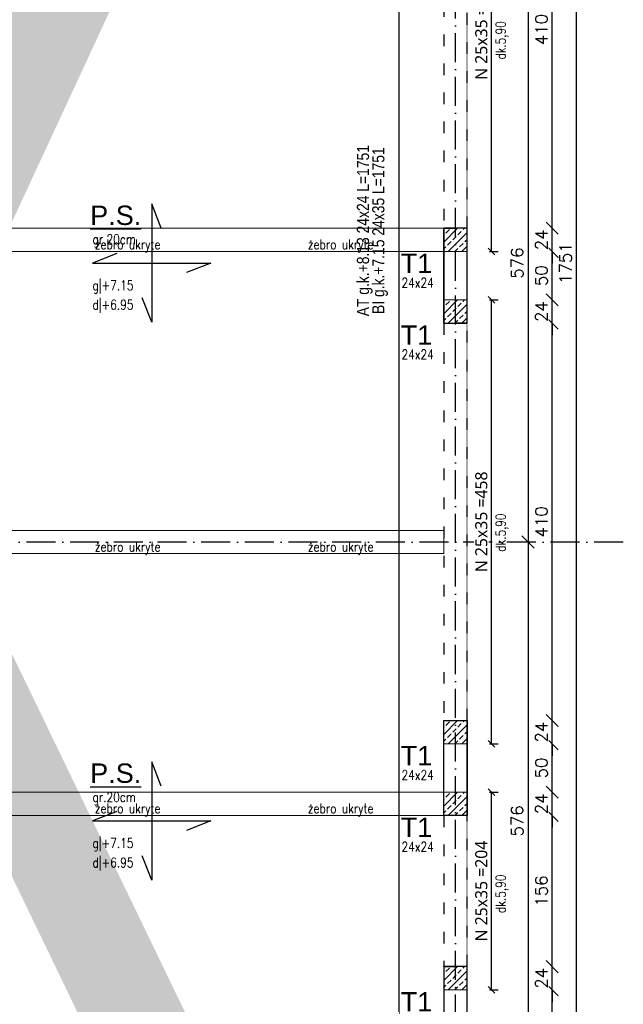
# Model space of a CAD drawing. Header units: millimetres. Extents: x -175722 to -110961, y 52375 to 104640.
# Tile 21 of 146: x -155018 to -154395, y 72102 to 73118. Entities that reach past the tile are written whole.
import ezdxf

# ---------------------------------------------------------------- set-up
doc = ezdxf.new("R2010")
doc.units = ezdxf.units.MM
for name, pattern in [('ACAD_ISO03W100', [30, 12, -18]), ('ACAD_ISO10W100', [18, 12, -3, 0, -3]), ('Środek', [31.75, 6.35, -4.7625, 15.875, -4.7625])]:
    doc.linetypes.add(name, pattern=pattern)
for name, color, linetype in [('_R - RAMKI', 7, 'Continuous'), ('AS_Balustrady', 53, 'Continuous'), ('H', 8, 'Continuous'), ('OSIE', 4, 'ACAD_ISO10W100')]:
    doc.layers.add(name, color=color, linetype=linetype)
doc.layers.add('A_KONSTRUKCJA', color=170, linetype='Continuous', lineweight=30)
doc.layers.add('K_MUR', color=160, linetype='Continuous', lineweight=30)
doc.styles.add('Arial', font='arial.ttf', dxfattribs={"height": 90})
doc.styles.add('e-cad_1', font='simplex.shx', dxfattribs={"width": 0.8})
doc.styles.add('e-cad_3', font='simplex.shx', dxfattribs={"width": 0.8})
doc.styles.add('IDA_Text_1.100', font='segoeuil.ttf', dxfattribs={"height": 12.5})
doc.styles.add('ROMANS', font='romans')
doc.styles.add('Technic', font='technic_.ttf')
doc.dimstyles.new('Architektoniczny200', dxfattribs={"dimscale": 5, "dimtxt": 2.5, "dimasz": 1.5, "dimexe": 1, "dimexo": 2, "dimgap": 0, "dimtad": 0, "dimdec": 1, "dimzin": 9, "dimtxsty": 'Technic', "dimblk": 'Architectural', "dimcen": 1, "dimclrt": 7, "dimaunit": 1, "dimadec": 0, "dimazin": 0, "dimtfac": 1, "dimtdec": 1, "dimtix": 1, "dimtmove": 2, "dimatfit": 3, "dimldrblk": 'DOT', "dimfxl": 0, "dimtvp": 0.769231, "dimtolj": 1, "dimarcsym": 0})
doc.dimstyles.new('AS_DIM_STYLE1', dxfattribs={"dimscale": 5, "dimtxt": 2.5, "dimasz": 1, "dimexe": 1.25, "dimexo": 2, "dimgap": 1, "dimtad": 1, "dimdec": 0, "dimdsep": 46, "dimtxsty": 'ROMANS', "dimblk": 'OBLIQUE', "dimcen": 0, "dimdle": 1, "dimclrd": 8, "dimclre": 8, "dimclrt": 9, "dimadec": 0, "dimazin": 0, "dimtfac": 1, "dimtdec": 0, "dimtmove": 1, "dimatfit": 3, "dimldrblk": 'CLOSEDBLANK', "dimfxl": 0, "dimtolj": 1, "dimtzin": 0, "dimarcsym": 0})
doc.dimstyles.new('IDA_Dim_1.100', dxfattribs={"dimtxt": 17, "dimasz": 7, "dimexe": 7, "dimexo": 7, "dimgap": 4, "dimtad": 1, "dimdec": 0, "dimtxsty": 'IDA_Text_1.100', "dimblk": 'OBLIQUE', "dimcen": 0.09, "dimadec": 0, "dimazin": 0, "dimtfac": 1, "dimtmove": 1, "dimatfit": 3, "dimldrblk": 'NONE', "dimfxl": 0, "dimarcsym": 0})

# ---------------------------------------------------------------- blocks, each defined once
blk = doc.blocks.new('Architectural')
blk.add_line((-1, 0), (0, 0))
at = {"color": 7, "linetype": 'ByBlock', "const_width": 0.15}
blk.add_lwpolyline([(-0.5, -0.5), (0.5, 0.5)], dxfattribs=at)
blk = doc.blocks.new('*D46')
at = {"layer": 'AS_Balustrady', "color": 0, "linetype": 'Continuous', "lineweight": -2, "ltscale": 0.25, "transparency": 16777216}
for p, q in [((-154616.1, 73742.8), (-154631.1, 73742.8)), ((-154626.1, 71999.3), (-154626.1, 73735.3)), ((-154616.1, 71991.8), (-154631.1, 71991.8))]:
    blk.add_line(p, q, dxfattribs=at)
at = {"layer": 'Defpoints', "color": 0, "linetype": 'Continuous', "ltscale": 0.25, "transparency": 16777216}
for p in [(-154626.1, 73742.8), (-154556.1, 73742.8), (-154556.1, 71991.8)]:
    blk.add_point(p, dxfattribs=at)
at = {"layer": 'AS_Balustrady', "color": 0, "linetype": 'Continuous', "lineweight": -2, "ltscale": 0.25, "transparency": 16777216, "xscale": 7.5, "yscale": 7.5, "zscale": 7.5}
for p, rotation in [((-154626.1, 73742.8), 90), ((-154626.1, 71991.8), 270)]:
    blk.add_blockref('Architectural', p, dxfattribs=dict(at, rotation=rotation))
at = {"layer": 'AS_Balustrady', "color": 7, "linetype": 'Continuous', "ltscale": 0.25, "transparency": 16777216, "insert": (-154645.8, 72900.8), "char_height": 12.5, "attachment_point": 5, "rotation": 90, "style": 'Technic'}
blk.add_mtext('\\A1;BI g.k.+7.15 24x35 L=1751', dxfattribs=at)
blk = doc.blocks.new('_Dot')
at = {"color": 0, "linetype": 'ByBlock', "lineweight": -2}
blk.add_line((-0.5, 0), (-1, 0), dxfattribs=at)
at = {"color": 0, "linetype": 'ByBlock', "const_width": 0.5}
blk.add_lwpolyline([(-0.25, 0, 1), (0.25, 0, 1)], format="xyb", close=True, dxfattribs=at)
blk = doc.blocks.new('_Oblique')
at = {"color": 0, "linetype": 'ByBlock', "lineweight": -2}
blk.add_line((-0.5, -0.5), (0.5, 0.5), dxfattribs=at)
blk = doc.blocks.new('*D39')
at = {"layer": 'Defpoints', "color": 0, "transparency": 16777216}
for p in [(-154556.1, 73337.3), (-154530.8, 73337.3), (-154556.1, 72879.3)]:
    blk.add_point(p, dxfattribs=at)
at = {"layer": 'H', "color": 0, "lineweight": -2, "transparency": 16777216}
for p, q in [((-154532.8, 73337.3), (-154523.8, 73337.3)), ((-154530.8, 72879.3), (-154530.8, 73337.3)), ((-154532.8, 72879.3), (-154523.8, 72879.3))]:
    blk.add_line(p, q, dxfattribs=at)
at = {"layer": 'H', "color": 0, "lineweight": -2, "transparency": 16777216, "xscale": 7, "yscale": 7, "zscale": 7}
for p, rotation in [((-154530.8, 73337.3), 90), ((-154530.8, 72879.3), 270)]:
    blk.add_blockref('_Oblique', p, dxfattribs=dict(at, rotation=rotation))
at = {"layer": 'H', "color": 0, "transparency": 16777216, "insert": (-154541.3, 73108.3), "char_height": 12.5, "attachment_point": 5, "rotation": 90, "style": 'IDA_Text_1.100', "bg_fill": 3, "box_fill_scale": 1.1, "bg_fill_color": 256, "bg_fill_true_color": 13158600, "bg_fill_transparency": 0}
blk.add_mtext('N 25x35 =458', dxfattribs=at)
blk = doc.blocks.new('_None')
blk = doc.blocks.new('*D40')
at = {"layer": 'Defpoints', "color": 0, "transparency": 16777216}
for p in [(-154556.1, 72829.3), (-154530.8, 72829.3), (-154556.1, 72371.3)]:
    blk.add_point(p, dxfattribs=at)
at = {"layer": 'H', "color": 0, "lineweight": -2, "transparency": 16777216}
for p, q in [((-154532.8, 72829.3), (-154523.8, 72829.3)), ((-154530.8, 72371.3), (-154530.8, 72829.3)), ((-154532.8, 72371.3), (-154523.8, 72371.3))]:
    blk.add_line(p, q, dxfattribs=at)
at = {"layer": 'H', "color": 0, "lineweight": -2, "transparency": 16777216, "xscale": 7, "yscale": 7, "zscale": 7}
for p, rotation in [((-154530.8, 72829.3), 90), ((-154530.8, 72371.3), 270)]:
    blk.add_blockref('_Oblique', p, dxfattribs=dict(at, rotation=rotation))
at = {"layer": 'H', "color": 0, "transparency": 16777216, "insert": (-154541.3, 72600.3), "char_height": 12.5, "attachment_point": 5, "rotation": 90, "style": 'IDA_Text_1.100', "bg_fill": 3, "box_fill_scale": 1.1, "bg_fill_color": 256, "bg_fill_true_color": 13158600, "bg_fill_transparency": 0}
blk.add_mtext('N 25x35 =458', dxfattribs=at)
blk = doc.blocks.new('*D41')
at = {"layer": 'Defpoints', "color": 0, "transparency": 16777216}
for p in [(-154556.1, 72321.3), (-154530.8, 72321.3), (-154556.1, 72117.3)]:
    blk.add_point(p, dxfattribs=at)
at = {"layer": 'H', "color": 0, "lineweight": -2, "transparency": 16777216}
for p, q in [((-154532.8, 72321.3), (-154523.8, 72321.3)), ((-154530.8, 72117.3), (-154530.8, 72321.3)), ((-154532.8, 72117.3), (-154523.8, 72117.3))]:
    blk.add_line(p, q, dxfattribs=at)
at = {"layer": 'H', "color": 0, "lineweight": -2, "transparency": 16777216, "xscale": 7, "yscale": 7, "zscale": 7}
for p, rotation in [((-154530.8, 72321.3), 90), ((-154530.8, 72117.3), 270)]:
    blk.add_blockref('_Oblique', p, dxfattribs=dict(at, rotation=rotation))
at = {"layer": 'H', "color": 0, "transparency": 16777216, "insert": (-154541.3, 72219.3), "char_height": 12.5, "attachment_point": 5, "rotation": 90, "style": 'IDA_Text_1.100', "bg_fill": 3, "box_fill_scale": 1.1, "bg_fill_color": 256, "bg_fill_true_color": 13158600, "bg_fill_transparency": 0}
blk.add_mtext('N 25x35 =204', dxfattribs=at)
blk = doc.blocks.new('*D133')
at = {"layer": '_R - RAMKI', "color": 8, "lineweight": -2, "transparency": 16777216}
blk.add_line((-154443.1, 71979.3), (-154443.1, 73755.3), dxfattribs=at)
at = {"layer": 'Defpoints', "color": 0, "transparency": 16777216}
for p in [(-154556.1, 73742.8), (-154443.1, 73742.8), (-154556.1, 71991.8)]:
    blk.add_point(p, dxfattribs=at)
at = {"layer": '_R - RAMKI', "color": 8, "lineweight": -2, "transparency": 16777216, "xscale": 12.5, "yscale": 12.5, "zscale": 12.5}
for p, rotation in [((-154443.1, 73742.8), 90), ((-154443.1, 71991.8), 270)]:
    blk.add_blockref('_Oblique', p, dxfattribs=dict(at, rotation=rotation))
at = {"layer": '_R - RAMKI', "color": 9, "transparency": 16777216, "insert": (-154454.3, 72867.3), "char_height": 12.5, "attachment_point": 5, "rotation": 90, "style": 'ROMANS', "bg_fill": 3, "box_fill_scale": 1.1, "bg_fill_color": 256, "bg_fill_true_color": 13158600, "bg_fill_transparency": 0}
blk.add_mtext('\\A1;1751', dxfattribs=at)
blk = doc.blocks.new('_ClosedBlank')
at = {"color": 0, "linetype": 'ByBlock', "lineweight": -2}
for p, q in [((-1, 0.167), (0, 0)), ((-1, 0.167), (-1, -0.167)), ((0, 0), (-1, -0.167))]:
    blk.add_line(p, q, dxfattribs=at)
blk = doc.blocks.new('*D135')
at = {"layer": '_R - RAMKI', "color": 8, "lineweight": -2, "transparency": 16777216}
blk.add_line((-154468.1, 72003.3), (-154468.1, 72129.8), dxfattribs=at)
at = {"layer": 'Defpoints', "color": 0, "transparency": 16777216}
for p in [(-154556.1, 72117.3), (-154468.1, 72117.3), (-154556.1, 72015.8)]:
    blk.add_point(p, dxfattribs=at)
at = {"layer": '_R - RAMKI', "color": 8, "lineweight": -2, "transparency": 16777216, "xscale": 12.5, "yscale": 12.5, "zscale": 12.5}
for p, rotation in [((-154468.1, 72117.3), 90), ((-154468.1, 72015.8), 270)]:
    blk.add_blockref('_Oblique', p, dxfattribs=dict(at, rotation=rotation))
at = {"layer": '_R - RAMKI', "color": 9, "transparency": 16777216, "insert": (-154479.3, 72066.6), "char_height": 12.5, "attachment_point": 5, "rotation": 90, "style": 'ROMANS', "bg_fill": 3, "box_fill_scale": 1.1, "bg_fill_color": 256, "bg_fill_true_color": 13158600, "bg_fill_transparency": 0}
blk.add_mtext('\\A1;102', dxfattribs=at)
blk = doc.blocks.new('*D136')
at = {"layer": '_R - RAMKI', "color": 8, "lineweight": -2, "transparency": 16777216}
for p, q in [((-154468.1, 72141.3), (-154468.1, 72153.8)), ((-154468.1, 72117.3), (-154468.1, 72141.3)), ((-154468.1, 72117.3), (-154468.1, 72104.8))]:
    blk.add_line(p, q, dxfattribs=at)
at = {"layer": 'Defpoints', "color": 0, "transparency": 16777216}
for p in [(-154556.1, 72141.3), (-154556.1, 72117.3)]:
    blk.add_point(p, dxfattribs=at)
at = {"layer": '_R - RAMKI', "color": 8, "lineweight": -2, "transparency": 16777216, "xscale": 12.5, "yscale": 12.5, "zscale": 12.5}
for p, rotation in [((-154468.1, 72141.3), 270), ((-154468.1, 72117.3), 90)]:
    blk.add_blockref('_Oblique', p, dxfattribs=dict(at, rotation=rotation))
at = {"layer": '_R - RAMKI', "color": 9, "transparency": 16777216, "insert": (-154479.3, 72129.3), "char_height": 12.5, "attachment_point": 5, "rotation": 90, "style": 'ROMANS', "bg_fill": 3, "box_fill_scale": 1.1, "bg_fill_color": 256, "bg_fill_true_color": 13158600, "bg_fill_transparency": 0}
blk.add_mtext('\\A1;24', dxfattribs=at)
at = {"layer": 'Defpoints', "color": 0, "transparency": 16777216}
blk.add_point((-154468.1, 72141.3), dxfattribs=at)
blk = doc.blocks.new('*D137')
at = {"layer": '_R - RAMKI', "color": 8, "lineweight": -2, "transparency": 16777216}
blk.add_line((-154468.1, 72128.8), (-154468.1, 72309.8), dxfattribs=at)
at = {"layer": 'Defpoints', "color": 0, "transparency": 16777216}
for p in [(-154556.1, 72297.3), (-154468.1, 72297.3), (-154556.1, 72141.3)]:
    blk.add_point(p, dxfattribs=at)
at = {"layer": '_R - RAMKI', "color": 8, "lineweight": -2, "transparency": 16777216, "xscale": 12.5, "yscale": 12.5, "zscale": 12.5}
for p, rotation in [((-154468.1, 72297.3), 90), ((-154468.1, 72141.3), 270)]:
    blk.add_blockref('_Oblique', p, dxfattribs=dict(at, rotation=rotation))
at = {"layer": '_R - RAMKI', "color": 9, "transparency": 16777216, "insert": (-154479.3, 72219.3), "char_height": 12.5, "attachment_point": 5, "rotation": 90, "style": 'ROMANS', "bg_fill": 3, "box_fill_scale": 1.1, "bg_fill_color": 256, "bg_fill_true_color": 13158600, "bg_fill_transparency": 0}
blk.add_mtext('\\A1;156', dxfattribs=at)
blk = doc.blocks.new('*D138')
at = {"layer": '_R - RAMKI', "color": 8, "lineweight": -2, "transparency": 16777216}
for p, q in [((-154468.1, 72321.3), (-154468.1, 72333.8)), ((-154468.1, 72297.3), (-154468.1, 72321.3)), ((-154468.1, 72297.3), (-154468.1, 72284.8))]:
    blk.add_line(p, q, dxfattribs=at)
at = {"layer": 'Defpoints', "color": 0, "transparency": 16777216}
for p in [(-154556.1, 72321.3), (-154556.1, 72297.3)]:
    blk.add_point(p, dxfattribs=at)
at = {"layer": '_R - RAMKI', "color": 8, "lineweight": -2, "transparency": 16777216, "xscale": 12.5, "yscale": 12.5, "zscale": 12.5}
for p, rotation in [((-154468.1, 72321.3), 270), ((-154468.1, 72297.3), 90)]:
    blk.add_blockref('_Oblique', p, dxfattribs=dict(at, rotation=rotation))
at = {"layer": '_R - RAMKI', "color": 9, "transparency": 16777216, "insert": (-154479.3, 72309.3), "char_height": 12.5, "attachment_point": 5, "rotation": 90, "style": 'ROMANS', "bg_fill": 3, "box_fill_scale": 1.1, "bg_fill_color": 256, "bg_fill_true_color": 13158600, "bg_fill_transparency": 0}
blk.add_mtext('\\A1;24', dxfattribs=at)
at = {"layer": 'Defpoints', "color": 0, "transparency": 16777216}
blk.add_point((-154468.1, 72321.3), dxfattribs=at)
blk = doc.blocks.new('*D139')
at = {"layer": '_R - RAMKI', "color": 8, "lineweight": -2, "transparency": 16777216}
blk.add_line((-154468.1, 72308.8), (-154468.1, 72383.8), dxfattribs=at)
at = {"layer": 'Defpoints', "color": 0, "transparency": 16777216}
for p in [(-154556.1, 72371.3), (-154468.1, 72371.3), (-154556.1, 72321.3)]:
    blk.add_point(p, dxfattribs=at)
at = {"layer": '_R - RAMKI', "color": 8, "lineweight": -2, "transparency": 16777216, "xscale": 12.5, "yscale": 12.5, "zscale": 12.5}
for p, rotation in [((-154468.1, 72371.3), 90), ((-154468.1, 72321.3), 270)]:
    blk.add_blockref('_Oblique', p, dxfattribs=dict(at, rotation=rotation))
at = {"layer": '_R - RAMKI', "color": 9, "transparency": 16777216, "insert": (-154479.3, 72346.3), "char_height": 12.5, "attachment_point": 5, "rotation": 90, "style": 'ROMANS', "bg_fill": 3, "box_fill_scale": 1.1, "bg_fill_color": 256, "bg_fill_true_color": 13158600, "bg_fill_transparency": 0}
blk.add_mtext('\\A1;50', dxfattribs=at)
blk = doc.blocks.new('*D140')
at = {"layer": '_R - RAMKI', "color": 8, "lineweight": -2, "transparency": 16777216}
for p, q in [((-154468.1, 72395.3), (-154468.1, 72407.8)), ((-154468.1, 72371.3), (-154468.1, 72395.3)), ((-154468.1, 72371.3), (-154468.1, 72358.8))]:
    blk.add_line(p, q, dxfattribs=at)
at = {"layer": 'Defpoints', "color": 0, "transparency": 16777216}
for p in [(-154556.1, 72395.3), (-154556.1, 72371.3)]:
    blk.add_point(p, dxfattribs=at)
at = {"layer": '_R - RAMKI', "color": 8, "lineweight": -2, "transparency": 16777216, "xscale": 12.5, "yscale": 12.5, "zscale": 12.5}
for p, rotation in [((-154468.1, 72395.3), 270), ((-154468.1, 72371.3), 90)]:
    blk.add_blockref('_Oblique', p, dxfattribs=dict(at, rotation=rotation))
at = {"layer": '_R - RAMKI', "color": 9, "transparency": 16777216, "insert": (-154479.3, 72383.3), "char_height": 12.5, "attachment_point": 5, "rotation": 90, "style": 'ROMANS', "bg_fill": 3, "box_fill_scale": 1.1, "bg_fill_color": 256, "bg_fill_true_color": 13158600, "bg_fill_transparency": 0}
blk.add_mtext('\\A1;24', dxfattribs=at)
at = {"layer": 'Defpoints', "color": 0, "transparency": 16777216}
blk.add_point((-154468.1, 72395.3), dxfattribs=at)
blk = doc.blocks.new('*D141')
at = {"layer": '_R - RAMKI', "color": 8, "lineweight": -2, "transparency": 16777216}
blk.add_line((-154468.1, 72382.8), (-154468.1, 72817.8), dxfattribs=at)
at = {"layer": 'Defpoints', "color": 0, "transparency": 16777216}
for p in [(-154556.1, 72805.3), (-154468.1, 72805.3), (-154556.1, 72395.3)]:
    blk.add_point(p, dxfattribs=at)
at = {"layer": '_R - RAMKI', "color": 8, "lineweight": -2, "transparency": 16777216, "xscale": 12.5, "yscale": 12.5, "zscale": 12.5}
for p, rotation in [((-154468.1, 72805.3), 90), ((-154468.1, 72395.3), 270)]:
    blk.add_blockref('_Oblique', p, dxfattribs=dict(at, rotation=rotation))
at = {"layer": '_R - RAMKI', "color": 9, "transparency": 16777216, "insert": (-154479.3, 72600.3), "char_height": 12.5, "attachment_point": 5, "rotation": 90, "style": 'ROMANS', "bg_fill": 3, "box_fill_scale": 1.1, "bg_fill_color": 256, "bg_fill_true_color": 13158600, "bg_fill_transparency": 0}
blk.add_mtext('\\A1;410', dxfattribs=at)
blk = doc.blocks.new('*D142')
at = {"layer": '_R - RAMKI', "color": 8, "lineweight": -2, "transparency": 16777216}
for p, q in [((-154468.1, 72829.3), (-154468.1, 72841.8)), ((-154468.1, 72805.3), (-154468.1, 72829.3)), ((-154468.1, 72805.3), (-154468.1, 72792.8))]:
    blk.add_line(p, q, dxfattribs=at)
at = {"layer": 'Defpoints', "color": 0, "transparency": 16777216}
for p in [(-154556.1, 72829.3), (-154556.1, 72805.3)]:
    blk.add_point(p, dxfattribs=at)
at = {"layer": '_R - RAMKI', "color": 8, "lineweight": -2, "transparency": 16777216, "xscale": 12.5, "yscale": 12.5, "zscale": 12.5}
for p, rotation in [((-154468.1, 72829.3), 270), ((-154468.1, 72805.3), 90)]:
    blk.add_blockref('_Oblique', p, dxfattribs=dict(at, rotation=rotation))
at = {"layer": '_R - RAMKI', "color": 9, "transparency": 16777216, "insert": (-154479.3, 72817.3), "char_height": 12.5, "attachment_point": 5, "rotation": 90, "style": 'ROMANS', "bg_fill": 3, "box_fill_scale": 1.1, "bg_fill_color": 256, "bg_fill_true_color": 13158600, "bg_fill_transparency": 0}
blk.add_mtext('\\A1;24', dxfattribs=at)
at = {"layer": 'Defpoints', "color": 0, "transparency": 16777216}
blk.add_point((-154468.1, 72829.3), dxfattribs=at)
blk = doc.blocks.new('*D143')
at = {"layer": '_R - RAMKI', "color": 8, "lineweight": -2, "transparency": 16777216}
blk.add_line((-154468.1, 72816.8), (-154468.1, 72891.8), dxfattribs=at)
at = {"layer": 'Defpoints', "color": 0, "transparency": 16777216}
for p in [(-154556.1, 72879.3), (-154468.1, 72879.3), (-154556.1, 72829.3)]:
    blk.add_point(p, dxfattribs=at)
at = {"layer": '_R - RAMKI', "color": 8, "lineweight": -2, "transparency": 16777216, "xscale": 12.5, "yscale": 12.5, "zscale": 12.5}
for p, rotation in [((-154468.1, 72879.3), 90), ((-154468.1, 72829.3), 270)]:
    blk.add_blockref('_Oblique', p, dxfattribs=dict(at, rotation=rotation))
at = {"layer": '_R - RAMKI', "color": 9, "transparency": 16777216, "insert": (-154479.3, 72854.3), "char_height": 12.5, "attachment_point": 5, "rotation": 90, "style": 'ROMANS', "bg_fill": 3, "box_fill_scale": 1.1, "bg_fill_color": 256, "bg_fill_true_color": 13158600, "bg_fill_transparency": 0}
blk.add_mtext('\\A1;50', dxfattribs=at)
blk = doc.blocks.new('*D144')
at = {"layer": '_R - RAMKI', "color": 8, "lineweight": -2, "transparency": 16777216}
for p, q in [((-154468.1, 72903.3), (-154468.1, 72915.8)), ((-154468.1, 72879.3), (-154468.1, 72903.3)), ((-154468.1, 72879.3), (-154468.1, 72866.8))]:
    blk.add_line(p, q, dxfattribs=at)
at = {"layer": 'Defpoints', "color": 0, "transparency": 16777216}
for p in [(-154556.1, 72903.3), (-154556.1, 72879.3)]:
    blk.add_point(p, dxfattribs=at)
at = {"layer": '_R - RAMKI', "color": 8, "lineweight": -2, "transparency": 16777216, "xscale": 12.5, "yscale": 12.5, "zscale": 12.5}
for p, rotation in [((-154468.1, 72903.3), 270), ((-154468.1, 72879.3), 90)]:
    blk.add_blockref('_Oblique', p, dxfattribs=dict(at, rotation=rotation))
at = {"layer": '_R - RAMKI', "color": 9, "transparency": 16777216, "insert": (-154479.3, 72891.3), "char_height": 12.5, "attachment_point": 5, "rotation": 90, "style": 'ROMANS', "bg_fill": 3, "box_fill_scale": 1.1, "bg_fill_color": 256, "bg_fill_true_color": 13158600, "bg_fill_transparency": 0}
blk.add_mtext('\\A1;24', dxfattribs=at)
at = {"layer": 'Defpoints', "color": 0, "transparency": 16777216}
blk.add_point((-154468.1, 72903.3), dxfattribs=at)
blk = doc.blocks.new('*D145')
at = {"layer": '_R - RAMKI', "color": 8, "lineweight": -2, "transparency": 16777216}
blk.add_line((-154468.1, 72890.8), (-154468.1, 73325.8), dxfattribs=at)
at = {"layer": 'Defpoints', "color": 0, "transparency": 16777216}
for p in [(-154556.1, 73313.3), (-154468.1, 73313.3), (-154556.1, 72903.3)]:
    blk.add_point(p, dxfattribs=at)
at = {"layer": '_R - RAMKI', "color": 8, "lineweight": -2, "transparency": 16777216, "xscale": 12.5, "yscale": 12.5, "zscale": 12.5}
for p, rotation in [((-154468.1, 73313.3), 90), ((-154468.1, 72903.3), 270)]:
    blk.add_blockref('_Oblique', p, dxfattribs=dict(at, rotation=rotation))
at = {"layer": '_R - RAMKI', "color": 9, "transparency": 16777216, "insert": (-154479.3, 73108.3), "char_height": 12.5, "attachment_point": 5, "rotation": 90, "style": 'ROMANS', "bg_fill": 3, "box_fill_scale": 1.1, "bg_fill_color": 256, "bg_fill_true_color": 13158600, "bg_fill_transparency": 0}
blk.add_mtext('\\A1;410', dxfattribs=at)
blk = doc.blocks.new('*D153')
at = {"layer": '_R - RAMKI', "color": 8, "lineweight": -2, "transparency": 16777216}
blk.add_line((-154493.1, 73167.7), (-154493.1, 72567), dxfattribs=at)
at = {"layer": 'Defpoints', "color": 0, "transparency": 16777216}
for p in [(-154568.1, 73155.2), (-154568.1, 72579.5), (-154493.1, 72579.5)]:
    blk.add_point(p, dxfattribs=at)
at = {"layer": '_R - RAMKI', "color": 8, "lineweight": -2, "transparency": 16777216, "xscale": 12.5, "yscale": 12.5, "zscale": 12.5}
for p, rotation in [((-154493.1, 73155.2), 90), ((-154493.1, 72579.5), 270)]:
    blk.add_blockref('_Oblique', p, dxfattribs=dict(at, rotation=rotation))
at = {"layer": '_R - RAMKI', "color": 9, "transparency": 16777216, "insert": (-154504.3, 72867.3), "char_height": 12.5, "attachment_point": 5, "rotation": 90, "style": 'ROMANS', "bg_fill": 3, "box_fill_scale": 1.1, "bg_fill_color": 256, "bg_fill_true_color": 13158600, "bg_fill_transparency": 0}
blk.add_mtext('\\A1;576', dxfattribs=at)
blk = doc.blocks.new('*D154')
at = {"layer": '_R - RAMKI', "color": 8, "lineweight": -2, "transparency": 16777216}
blk.add_line((-154493.1, 72592), (-154493.1, 71991.3), dxfattribs=at)
at = {"layer": 'Defpoints', "color": 0, "transparency": 16777216}
for p in [(-154568.1, 72579.5), (-154568.1, 72003.8), (-154493.1, 72003.8)]:
    blk.add_point(p, dxfattribs=at)
at = {"layer": '_R - RAMKI', "color": 8, "lineweight": -2, "transparency": 16777216, "xscale": 12.5, "yscale": 12.5, "zscale": 12.5}
for p, rotation in [((-154493.1, 72579.5), 90), ((-154493.1, 72003.8), 270)]:
    blk.add_blockref('_Oblique', p, dxfattribs=dict(at, rotation=rotation))
at = {"layer": '_R - RAMKI', "color": 9, "transparency": 16777216, "insert": (-154504.3, 72291.7), "char_height": 12.5, "attachment_point": 5, "rotation": 90, "style": 'ROMANS', "bg_fill": 3, "box_fill_scale": 1.1, "bg_fill_color": 256, "bg_fill_true_color": 13158600, "bg_fill_transparency": 0}
blk.add_mtext('\\A1;576', dxfattribs=at)

msp = doc.modelspace()

# ---------------------------------------------------------------- hatches: boundary and pattern name
at = {"layer": 'AS_Balustrady', "linetype": 'Continuous', "ltscale": 0.25}
h = msp.add_hatch(dxfattribs=at)
h.set_pattern_fill('ANSI33', color=256, scale=40, style=0)
h.set_pattern_definition([(45, (-165912.794, 94111.499), (-7.071068, 7.071068), []), (45, (-165905.723, 94111.499), (-7.071068, 7.071068), [5, -2.5])])
h.paths.add_polyline_path([(-154580.08858, 72903.33432), (-154556.08858, 72903.33432), (-154556.08858, 72879.33432), (-154580.08858, 72879.33432)])
h = msp.add_hatch(dxfattribs=at)
h.set_pattern_fill('ANSI33', color=256, scale=40, style=0)
h.set_pattern_definition([(45, (-165912.794, 94037.499), (-7.071068, 7.071068), []), (45, (-165905.723, 94037.499), (-7.071068, 7.071068), [5, -2.5])])
h.paths.add_polyline_path([(-154580.08858, 72829.33432), (-154556.08858, 72829.33432), (-154556.08858, 72805.33432), (-154580.08858, 72805.33432)])
h = msp.add_hatch(dxfattribs=at)
h.set_pattern_fill('ANSI33', color=256, scale=40, style=0)
h.set_pattern_definition([(45, (-165912.794, 93603.499), (-7.071068, 7.071068), []), (45, (-165905.723, 93603.499), (-7.071068, 7.071068), [5, -2.5])])
h.paths.add_polyline_path([(-154580.08858, 72395.33432), (-154556.08858, 72395.33432), (-154556.08858, 72371.33432), (-154580.08858, 72371.33432)])
h = msp.add_hatch(dxfattribs=at)
h.set_pattern_fill('ANSI33', color=256, scale=40, style=0)
h.set_pattern_definition([(45, (-165912.794, 93529.499), (-7.071068, 7.071068), []), (45, (-165905.723, 93529.499), (-7.071068, 7.071068), [5, -2.5])])
h.paths.add_polyline_path([(-154580.08858, 72321.33432), (-154556.08858, 72321.33432), (-154556.08858, 72297.33432), (-154580.08858, 72297.33432)])
h = msp.add_hatch(dxfattribs=at)
h.set_pattern_fill('ANSI33', color=256, scale=40, style=0)
h.set_pattern_definition([(45, (-165912.794, 93349.499), (-7.071068, 7.071068), []), (45, (-165905.723, 93349.499), (-7.071068, 7.071068), [5, -2.5])])
h.paths.add_polyline_path([(-154580.08858, 72141.33432), (-154556.08858, 72141.33432), (-154556.08858, 72117.33432), (-154580.08858, 72117.33432)])

# ---------------------------------------------------------------- linework, layer by layer
at = {"color": 8}
for p, q in [((-154580.08858, 72805.33432), (-154580.08858, 72903.33432)), ((-154580.08858, 72297.33432), (-154580.08858, 72395.33432))]:
    msp.add_line(p, q, dxfattribs=at)
msp.add_lwpolyline([(-155171.58858, 73718.83432), (-155171.58858, 73742.83432), (-157007.08858, 73742.83432), (-157007.08858, 71991.83432), (-154556.08858, 71991.83432), (-154556.08858, 72141.33432), (-154580.08858, 72141.33432), (-154580.08858, 72015.83432), (-155183.08858, 72015.83432), (-155183.08858, 73381.83432), (-155171.58858, 73381.83432), (-155171.58858, 73405.83432), (-155183.08858, 73405.83432), (-155183.08858, 73718.83432), (-155171.58858, 73718.83432)], dxfattribs=at)
at = {"color": 8, "linetype": 'ACAD_ISO03W100'}
for points in [[(-154580.08858, 72903.33432), (-154556.08858, 72903.33432), (-154556.08858, 73313.33432), (-154580.08858, 73313.33432)], [(-154580.08858, 72395.33432), (-154556.08858, 72395.33432), (-154556.08858, 72805.33432), (-154580.08858, 72805.33432)], [(-154580.08858, 72141.33432), (-154556.08858, 72141.33432), (-154556.08858, 72297.33432), (-154580.08858, 72297.33432)]]:
    msp.add_lwpolyline(points, close=True, dxfattribs=at)
at = {"color": 8}
for points in [[(-154580.08858, 72805.33432), (-154556.08858, 72805.33432), (-154556.08858, 72903.33432), (-154580.08858, 72903.33432)], [(-154580.08858, 72395.33432), (-154556.08858, 72395.33432), (-154556.08858, 72297.33432), (-154580.08858, 72297.33432)]]:
    msp.add_lwpolyline(points, close=True, dxfattribs=at)
at = {"layer": 'A_KONSTRUKCJA', "color": 1, "const_width": 1}
msp.add_lwpolyline([(-154556.08858, 71991.83432), (-155207.08858, 71991.83432), (-155207.08858, 73742.83432), (-154556.08858, 73742.83432)], close=True, dxfattribs=at)
at = {"layer": 'AS_Balustrady', "linetype": 'Continuous', "ltscale": 0.25}
for points in [[(-154871.82846, 72903.33497), (-154881.58858, 72928.41912), (-154881.58858, 72806.24952), (-154891.34871, 72831.33366)], [(-154917.58924, 72877.09444), (-154942.67338, 72867.33432), (-154820.50378, 72867.33432), (-154845.58793, 72857.57419)], [(-154871.82846, 72327.6683), (-154881.58858, 72352.75245), (-154881.58858, 72230.58285), (-154891.34871, 72255.667)], [(-154917.58924, 72301.42777), (-154942.67338, 72291.66765), (-154820.50378, 72291.66765), (-154845.58793, 72281.90752)]]:
    msp.add_lwpolyline(points, dxfattribs=at)
at = {"layer": 'AS_Balustrady', "linetype": 'Środek', "const_width": 1}
for points in [[(-155183.08858, 72879.33432), (-154580.08858, 72879.33432), (-154580.08858, 72903.33432), (-155183.08858, 72903.33432)], [(-155183.08858, 72567.50098), (-154580.08858, 72567.50098), (-154580.08858, 72591.50098), (-155183.08858, 72591.50098)], [(-155183.08858, 72297.33432), (-154580.08858, 72297.33432), (-154580.08858, 72321.33432), (-155183.08858, 72321.33432)]]:
    msp.add_lwpolyline(points, close=True, dxfattribs=at)
at = {"layer": 'AS_Balustrady', "linetype": 'Continuous', "ltscale": 0.25, "const_width": 1}
for points in [[(-154580.08858, 72879.33432), (-154556.08858, 72879.33432), (-154556.08858, 72903.33432), (-154580.08858, 72903.33432)], [(-154580.08858, 72805.33432), (-154556.08858, 72805.33432), (-154556.08858, 72829.33432), (-154580.08858, 72829.33432)], [(-154580.08858, 72371.33432), (-154556.08858, 72371.33432), (-154556.08858, 72395.33432), (-154580.08858, 72395.33432)], [(-154580.08858, 72297.33432), (-154556.08858, 72297.33432), (-154556.08858, 72321.33432), (-154580.08858, 72321.33432)], [(-154580.08858, 72117.33432), (-154556.08858, 72117.33432), (-154556.08858, 72141.33432), (-154580.08858, 72141.33432)]]:
    msp.add_lwpolyline(points, close=True, dxfattribs=at)
at = {"layer": 'K_MUR', "ltscale": 100}
for p, q in [((-154556.08858, 72805.33432), (-154556.08858, 72903.33432)), ((-154556.08858, 72297.33432), (-154556.08858, 72395.33432))]:
    msp.add_line(p, q, dxfattribs=at)
at = {"layer": 'OSIE', "ltscale": 2.5}
for p, q in [((-154568.08858, 71811.83427), (-154568.08858, 73922.83436)), ((-154394.71181, 72579.50098), (-157187.08858, 72579.50098))]:
    msp.add_line(p, q, dxfattribs=at)

# ---------------------------------------------------------------- texts
at = {"layer": 'AS_Balustrady', "linetype": 'Continuous', "ltscale": 0.25, "style": 'Arial'}
for s, p in [('%%UP.S.', (-154945.17447, 72906.63212)), ('T1', (-154624.56238, 72857.06293)), ('T1', (-154624.56238, 72783.06293)), ('T1', (-154624.56238, 72349.06293)), ('%%UP.S.', (-154945.17447, 72330.96545)), ('T1', (-154624.56238, 72275.06293)), ('T1', (-154624.56238, 72095.06293))]:
    msp.add_text(s, height=20, dxfattribs=at).set_placement(p)
at = {"layer": 'AS_Balustrady', "linetype": 'Continuous', "ltscale": 0.25, "width": 0.8}
for s, style, p in [('gr.20cm', 'e-cad_1', (-154942.67338, 72886.91405)), ('żebro ukryte', 'e-cad_1', (-154940.23268, 72881.54943)), ('żebro ukryte', 'e-cad_1', (-154720.32813, 72881.54943)), ('g|+7.15', 'e-cad_1', (-154942.67338, 72839.41762)), ('24x24', 'e-cad_3', (-154623.78238, 72842.06293)), ('d|+6.95', 'e-cad_1', (-154942.67338, 72819.41762)), ('24x24', 'e-cad_3', (-154623.78238, 72768.06293)), ('żebro ukryte', 'e-cad_1', (-154940.23268, 72569.7161)), ('żebro ukryte', 'e-cad_1', (-154720.32813, 72569.7161)), ('24x24', 'e-cad_3', (-154623.78238, 72334.06293)), ('gr.20cm', 'e-cad_1', (-154942.67338, 72311.24738)), ('żebro ukryte', 'e-cad_1', (-154940.23268, 72299.54943)), ('żebro ukryte', 'e-cad_1', (-154720.32813, 72299.54943)), ('g|+7.15', 'e-cad_1', (-154942.67338, 72263.75095)), ('24x24', 'e-cad_3', (-154623.78238, 72260.06293)), ('d|+6.95', 'e-cad_1', (-154942.67338, 72243.75095))]:
    msp.add_text(s, height=10, dxfattribs=dict(at, style=style)).set_placement(p)
at = {"layer": 'AS_Balustrady', "color": 7, "linetype": 'Continuous', "ltscale": 0.25, "insert": (-154661.62322, 72900.7729), "char_height": 12.5, "attachment_point": 5, "rotation": 90, "style": 'Technic'}
msp.add_mtext('\\A1;AT g.k.+8.13 24x24 L=1751', dxfattribs=at)

# ---------------------------------------------------------------- dimensions: what is measured, and where the dimension line sits
at = {"layer": 'AS_Balustrady', "linetype": 'Continuous', "ltscale": 0.25}
dim = msp.add_linear_dim(base=(-154626.08185, 73742.84709), p1=(-154556.08142, 71991.83432), p2=(-154556.08185, 73742.84709), angle=270, text='BI g.k.+7.15 24x35 L=<>', dimstyle='Architektoniczny200', dxfattribs=at)
dim.commit()
dim.dimension.update_dxf_attribs({"geometry": '*D46', "text_midpoint": (-154645.80618, 72900.7729), "dimtype": 160})

# ---------------------------------------------------------------- next in the draw order: dimensions: what is measured, and where the dimension line sits
at = {"layer": 'H'}
for base, p1, p2, picture, middle in [((-154530.8068, 73337.33432), (-154556.08858, 72879.33432), (-154556.08858, 73337.33432), '*D39', (-154541.27036, 73108.33432)), ((-154530.8068, 72829.33432), (-154556.08858, 72371.33432), (-154556.08858, 72829.33432), '*D40', (-154541.27036, 72600.33432)), ((-154530.8068, 72321.33432), (-154556.08858, 72117.33432), (-154556.08858, 72321.33432), '*D41', (-154541.27036, 72219.33432))]:
    dim = msp.add_linear_dim(base=base, p1=p1, p2=p2, angle=90, dimstyle='IDA_Dim_1.100', override={"dimtxt": 12.5, "dimpost": 'N 25x35 =<>', "dimtdec": 0, "dimfxl": 2, "dimtfill": 1}, dxfattribs=at)
    dim.commit()
    dim.dimension.update_dxf_attribs({"geometry": picture, "text_midpoint": middle})

# ---------------------------------------------------------------- next in the draw order: texts
at = {"layer": 'AS_Balustrady', "linetype": 'Continuous', "ltscale": 0.25, "style": 'e-cad_3', "width": 0.8}
for p in [(-154516.35847, 73077.27047), (-154516.35847, 72569.27047), (-154516.35847, 72196.64045)]:
    msp.add_text('dk.5,90', height=10, rotation=90, dxfattribs=at).set_placement(p)

# ---------------------------------------------------------------- next in the draw order: dimensions: what is measured, and where the dimension line sits
at = {"layer": '_R - RAMKI'}
dim = msp.add_linear_dim(base=(-154443.08839, 73742.83423), p1=(-154556.08166, 71991.82146), p2=(-154556.08839, 73742.83423), angle=90, dimstyle='AS_DIM_STYLE1', override={"dimscale": 12.5, "dimtxt": 1, "dimgap": 0.4, "dimse1": 1, "dimse2": 1, "dimtix": 1, "dimfxl": 10, "dimfxlon": 1}, dxfattribs=at)
dim.commit()
dim.dimension.update_dxf_attribs({"geometry": '*D133', "text_midpoint": (-154454.33839, 72867.32784)})

# ---------------------------------------------------------------- next in the draw order: dimensions: what is measured, and where the dimension line sits
dim = msp.add_linear_dim(base=(-154468.0883937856, 72117.3342298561), p1=(-154556.0883937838, 72015.8342298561), p2=(-154556.0883937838, 72117.3342298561), angle=90, dimstyle='AS_DIM_STYLE1', override={"dimscale": 12.5, "dimtxt": 1, "dimgap": 0.4, "dimse1": 1, "dimse2": 1, "dimtix": 1, "dimfxl": 10, "dimfxlon": 1}, dxfattribs=at)
dim.commit()
dim.dimension.update_dxf_attribs({"geometry": '*D135', "text_midpoint": (-154479.3383937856, 72066.5842298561)})

# ---------------------------------------------------------------- next in the draw order: dimensions: what is measured, and where the dimension line sits
dim = msp.add_linear_dim(base=(-154468.08839, 72141.33423), p1=(-154556.08839, 72117.33423), p2=(-154556.08839, 72141.33423), angle=90, dimstyle='AS_DIM_STYLE1', override={"dimscale": 12.5, "dimtxt": 1, "dimgap": 0.4, "dimse1": 1, "dimse2": 1, "dimtix": 1, "dimfxl": 10, "dimfxlon": 1}, dxfattribs=at)
dim.commit()
dim.dimension.update_dxf_attribs({"geometry": '*D136', "text_midpoint": (-154479.33839, 72129.33423)})

# ---------------------------------------------------------------- next in the draw order: dimensions: what is measured, and where the dimension line sits
dim = msp.add_linear_dim(base=(-154468.08839, 72297.33423), p1=(-154556.08839, 72141.33423), p2=(-154556.08839, 72297.33423), angle=90, dimstyle='AS_DIM_STYLE1', override={"dimscale": 12.5, "dimtxt": 1, "dimgap": 0.4, "dimse1": 1, "dimse2": 1, "dimtix": 1, "dimfxl": 10, "dimfxlon": 1}, dxfattribs=at)
dim.commit()
dim.dimension.update_dxf_attribs({"geometry": '*D137', "text_midpoint": (-154479.33839, 72219.33423)})

# ---------------------------------------------------------------- next in the draw order: dimensions: what is measured, and where the dimension line sits
dim = msp.add_linear_dim(base=(-154468.08839, 72321.33423), p1=(-154556.08839, 72297.33423), p2=(-154556.08839, 72321.33423), angle=90, dimstyle='AS_DIM_STYLE1', override={"dimscale": 12.5, "dimtxt": 1, "dimgap": 0.4, "dimse1": 1, "dimse2": 1, "dimtix": 1, "dimfxl": 10, "dimfxlon": 1}, dxfattribs=at)
dim.commit()
dim.dimension.update_dxf_attribs({"geometry": '*D138', "text_midpoint": (-154479.33839, 72309.33423)})

# ---------------------------------------------------------------- next in the draw order: dimensions: what is measured, and where the dimension line sits
dim = msp.add_linear_dim(base=(-154468.08839, 72371.33423), p1=(-154556.08839, 72321.33423), p2=(-154556.08839, 72371.33423), angle=90, dimstyle='AS_DIM_STYLE1', override={"dimscale": 12.5, "dimtxt": 1, "dimgap": 0.4, "dimse1": 1, "dimse2": 1, "dimtix": 1, "dimfxl": 10, "dimfxlon": 1}, dxfattribs=at)
dim.commit()
dim.dimension.update_dxf_attribs({"geometry": '*D139', "text_midpoint": (-154479.33839, 72346.33423)})

# ---------------------------------------------------------------- next in the draw order: dimensions: what is measured, and where the dimension line sits
dim = msp.add_linear_dim(base=(-154468.08839, 72395.33423), p1=(-154556.08839, 72371.33423), p2=(-154556.08839, 72395.33423), angle=90, dimstyle='AS_DIM_STYLE1', override={"dimscale": 12.5, "dimtxt": 1, "dimgap": 0.4, "dimse1": 1, "dimse2": 1, "dimtix": 1, "dimfxl": 10, "dimfxlon": 1}, dxfattribs=at)
dim.commit()
dim.dimension.update_dxf_attribs({"geometry": '*D140', "text_midpoint": (-154479.33839, 72383.33423)})

# ---------------------------------------------------------------- next in the draw order: dimensions: what is measured, and where the dimension line sits
dim = msp.add_linear_dim(base=(-154468.08839, 72805.33423), p1=(-154556.08839, 72395.33423), p2=(-154556.08839, 72805.33423), angle=90, dimstyle='AS_DIM_STYLE1', override={"dimscale": 12.5, "dimtxt": 1, "dimgap": 0.4, "dimse1": 1, "dimse2": 1, "dimtix": 1, "dimfxl": 10, "dimfxlon": 1}, dxfattribs=at)
dim.commit()
dim.dimension.update_dxf_attribs({"geometry": '*D141', "text_midpoint": (-154479.33839, 72600.33423)})

# ---------------------------------------------------------------- next in the draw order: dimensions: what is measured, and where the dimension line sits
dim = msp.add_linear_dim(base=(-154468.08839, 72829.33423), p1=(-154556.08839, 72805.33423), p2=(-154556.08839, 72829.33423), angle=90, dimstyle='AS_DIM_STYLE1', override={"dimscale": 12.5, "dimtxt": 1, "dimgap": 0.4, "dimse1": 1, "dimse2": 1, "dimtix": 1, "dimfxl": 10, "dimfxlon": 1}, dxfattribs=at)
dim.commit()
dim.dimension.update_dxf_attribs({"geometry": '*D142', "text_midpoint": (-154479.33839, 72817.33423)})

# ---------------------------------------------------------------- next in the draw order: dimensions: what is measured, and where the dimension line sits
dim = msp.add_linear_dim(base=(-154468.08839, 72879.33423), p1=(-154556.08839, 72829.33423), p2=(-154556.08839, 72879.33423), angle=90, dimstyle='AS_DIM_STYLE1', override={"dimscale": 12.5, "dimtxt": 1, "dimgap": 0.4, "dimse1": 1, "dimse2": 1, "dimtix": 1, "dimfxl": 10, "dimfxlon": 1}, dxfattribs=at)
dim.commit()
dim.dimension.update_dxf_attribs({"geometry": '*D143', "text_midpoint": (-154479.33839, 72854.33423)})

# ---------------------------------------------------------------- next in the draw order: dimensions: what is measured, and where the dimension line sits
dim = msp.add_linear_dim(base=(-154468.08839, 72903.33423), p1=(-154556.08839, 72879.33423), p2=(-154556.08839, 72903.33423), angle=90, dimstyle='AS_DIM_STYLE1', override={"dimscale": 12.5, "dimtxt": 1, "dimgap": 0.4, "dimse1": 1, "dimse2": 1, "dimtix": 1, "dimfxl": 10, "dimfxlon": 1}, dxfattribs=at)
dim.commit()
dim.dimension.update_dxf_attribs({"geometry": '*D144', "text_midpoint": (-154479.33839, 72891.33423)})

# ---------------------------------------------------------------- next in the draw order: dimensions: what is measured, and where the dimension line sits
dim = msp.add_linear_dim(base=(-154468.08839, 73313.33423), p1=(-154556.08839, 72903.33423), p2=(-154556.08839, 73313.33423), angle=90, dimstyle='AS_DIM_STYLE1', override={"dimscale": 12.5, "dimtxt": 1, "dimgap": 0.4, "dimse1": 1, "dimse2": 1, "dimtix": 1, "dimfxl": 10, "dimfxlon": 1}, dxfattribs=at)
dim.commit()
dim.dimension.update_dxf_attribs({"geometry": '*D145', "text_midpoint": (-154479.33839, 73108.33423)})

# ---------------------------------------------------------------- next in the draw order: dimensions: what is measured, and where the dimension line sits
dim = msp.add_linear_dim(base=(-154493.08839, 72579.5009), p1=(-154568.08839, 73155.16756), p2=(-154568.08839, 72579.5009), angle=90, dimstyle='AS_DIM_STYLE1', override={"dimscale": 12.5, "dimtxt": 1, "dimgap": 0.4, "dimse1": 1, "dimse2": 1, "dimtix": 1, "dimfxl": 10, "dimfxlon": 1}, dxfattribs=at)
dim.commit()
dim.dimension.update_dxf_attribs({"geometry": '*D153', "text_midpoint": (-154504.33839, 72867.33423)})

# ---------------------------------------------------------------- next in the draw order: dimensions: what is measured, and where the dimension line sits
dim = msp.add_linear_dim(base=(-154493.08839, 72003.83432), p1=(-154568.08839, 72579.5009), p2=(-154568.08858, 72003.83432), angle=90, dimstyle='AS_DIM_STYLE1', override={"dimscale": 12.5, "dimtxt": 1, "dimgap": 0.4, "dimse1": 1, "dimse2": 1, "dimtix": 1, "dimfxl": 10, "dimfxlon": 1}, dxfattribs=at)
dim.commit()
dim.dimension.update_dxf_attribs({"geometry": '*D154', "text_midpoint": (-154504.33839, 72291.66761)})

# ---------------------------------------------------------------- next in the draw order: linework, layer by layer
at = {"const_width": 100}
for points in [[(-153159.65197, 77075.05579), (-153159.65197, 67795.39255), (-157259.65197, 68215.05579), (-153208.68539, 76944.37101), (-157309.65197, 77075.05579), (-156771.16506, 68165.05579)], [(-157309.65197, 77075.05579), (-153159.65197, 68487.11271)]]:
    msp.add_lwpolyline(points, dxfattribs=at)

doc.saveas('drawing.dxf')
